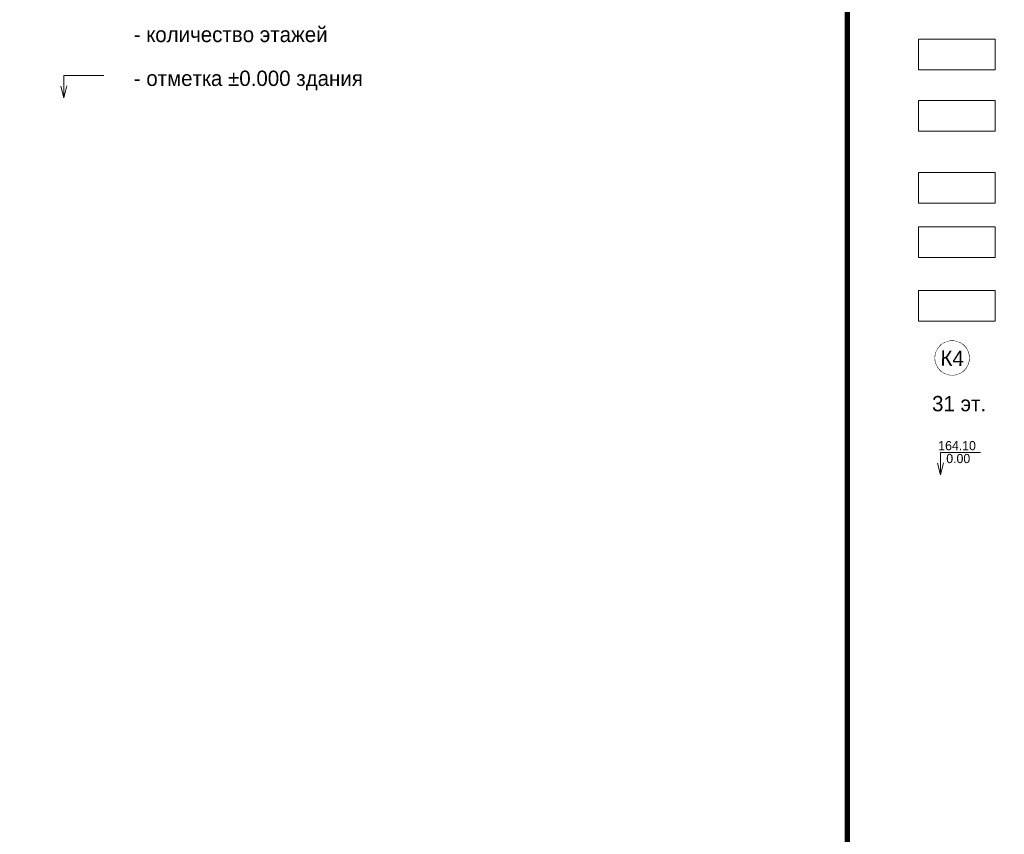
# Model space of a CAD drawing. Header units: millimetres. Extents: x 4385 to 11928, y 17253 to 36963.
# Tile 201 of 256: x 7687 to 7784, y 18672 to 18751. Entities that reach past the tile are written whole.
import ezdxf
from ezdxf.enums import TextEntityAlignment as Align

# ---------------------------------------------------------------- set-up
doc = ezdxf.new("R2010")
doc.units = ezdxf.units.MM
for name, color, linetype, lineweight, true_color in [('БЛАГО_Ботаническая_Р$0$ГП_рамка', 7, 'Continuous', 18, 0x000000), ('ОЗЕЛ_Ботаническая_Р$0$ГП_рамка', 7, 'Continuous', 15, 0x000000), ('ОЗЕЛ_Ботаническая_Р$0$ГП_текст_здан_номера_500', 7, 'Continuous', 5, 0x000000)]:
    doc.layers.add(name, color=color, linetype=linetype, lineweight=lineweight, true_color=true_color)
doc.styles.add('БЛАГО_Ботаническая_Р$0$GENERATED_STYLE_1', font='GOTHIC.TTF')
doc.styles.add('ОЗЕЛ_Ботаническая_Р$0$GENERATED_STYLE_1', font='GOTHIC.TTF')

# ---------------------------------------------------------------- blocks, each defined once
blk = doc.blocks.new('*U1064')
at = {"layer": 'БЛАГО_Ботаническая_Р$0$ГП_рамка', "ltscale": 100}
for p, q in [((7691.537, 18745.957), (7695.444, 18745.957)), ((7691.537, 18745.957), (7691.537, 18743.768)), ((7691.537, 18743.768), (7691.254, 18744.915)), ((7691.537, 18743.768), (7691.825, 18744.951))]:
    blk.add_line(p, q, dxfattribs=at)
at = {"layer": 'БЛАГО_Ботаническая_Р$0$ГП_рамка', "color": 5, "const_width": 0.5}
blk.add_lwpolyline([(7682.475, 18832.995), (7768.207, 18832.995), (7768.207, 18595.338), (7682.475, 18595.338)], close=True, dxfattribs=at)
at = {"layer": 'БЛАГО_Ботаническая_Р$0$ГП_рамка', "char_height": 1.5, "width": 53.9889, "attachment_point": 4, "style": 'БЛАГО_Ботаническая_Р$0$GENERATED_STYLE_1'}
for s, insert in [('- количество этажей', (7698.386, 18749.972)), ('- отметка %%P0.000 здания', (7698.386, 18745.472))]:
    blk.add_mtext(s, dxfattribs=dict(at, insert=insert))
blk = doc.blocks.new('ОЗЕЛ_Ботаническая_Р$0$П(2018)-170801_Пятницкое_ГП(к)$0$Индекс_номер дома')
at = {"layer": 'ОЗЕЛ_Ботаническая_Р$0$ГП_текст_здан_номера_500'}
blk.add_lwpolyline([(2.15, -4.46), (2.55, -4.25), (2.92, -4), (3.27, -3.72), (3.6, -3.41), (3.89, -3.07), (4.16, -2.71), (4.39, -2.32), (4.58, -1.92), (4.74, -1.5), (4.86, -1.06), (4.94, -0.62), (4.98, -0.17), (4.98, 0.28), (4.94, 0.72), (4.86, 1.16), (4.74, 1.6), (4.58, 2.02), (4.39, 2.42), (4.16, 2.81), (3.89, 3.17), (3.6, 3.51), (3.27, 3.82), (2.92, 4.1), (2.55, 4.35), (2.15, 4.56), (1.74, 4.74), (1.31, 4.88), (0.87, 4.98), (0.43, 5.04), (-0.02, 5.06), (-0.47, 5.04), (-0.92, 4.98), (-1.35, 4.88), (-1.78, 4.74), (-2.19, 4.56), (-2.59, 4.35), (-2.96, 4.1), (-3.32, 3.82), (-3.64, 3.51), (-3.94, 3.17), (-4.2, 2.81), (-4.43, 2.42), (-4.63, 2.02), (-4.78, 1.6), (-4.9, 1.16), (-4.98, 0.72), (-5.02, 0.28), (-5.02, -0.17), (-4.98, -0.62), (-4.9, -1.06), (-4.78, -1.5), (-4.63, -1.92), (-4.43, -2.32), (-4.2, -2.71), (-3.94, -3.07), (-3.64, -3.41), (-3.32, -3.72), (-2.96, -4), (-2.59, -4.25), (-2.19, -4.46), (-1.78, -4.64), (-1.35, -4.78), (-0.92, -4.88), (-0.47, -4.94), (-0.02, -4.96), (-0.02, -4.96), (0.43, -4.94), (0.87, -4.88), (1.31, -4.78), (1.74, -4.64)], close=True, dxfattribs=at)
at = {"layer": 'ОЗЕЛ_Ботаническая_Р$0$ГП_текст_здан_номера_500', "style": 'ОЗЕЛ_Ботаническая_Р$0$GENERATED_STYLE_1'}
blk.add_attdef('№ДОМА', text='', height=4, dxfattribs=at).set_placement((-0.02, -0.01), align=Align.MIDDLE_CENTER)
blk.add_wipeout([(2.15, -4.46), (2.55, -4.25), (2.92, -4), (3.27, -3.72), (3.6, -3.41), (3.89, -3.07), (4.16, -2.71), (4.39, -2.32), (4.58, -1.92), (4.74, -1.5), (4.86, -1.06), (4.94, -0.62), (4.98, -0.17), (4.98, 0.28), (4.94, 0.72), (4.86, 1.16), (4.74, 1.6), (4.58, 2.02), (4.39, 2.42), (4.16, 2.81), (3.89, 3.17), (3.6, 3.51), (3.27, 3.82), (2.92, 4.1), (2.55, 4.35), (2.15, 4.56), (1.74, 4.74), (1.31, 4.88), (0.87, 4.98), (0.43, 5.04), (-0.02, 5.06), (-0.47, 5.04), (-0.92, 4.98), (-1.35, 4.88), (-1.78, 4.74), (-2.19, 4.56), (-2.59, 4.35), (-2.96, 4.1), (-3.32, 3.82), (-3.64, 3.51), (-3.94, 3.17), (-4.2, 2.81), (-4.43, 2.42), (-4.63, 2.02), (-4.78, 1.6), (-4.9, 1.16), (-4.98, 0.72), (-5.02, 0.28), (-5.02, -0.17), (-4.98, -0.62), (-4.9, -1.06), (-4.78, -1.5), (-4.63, -1.92), (-4.43, -2.32), (-4.2, -2.71), (-3.94, -3.07), (-3.64, -3.41), (-3.32, -3.72), (-2.96, -4), (-2.59, -4.25), (-2.19, -4.46), (-1.78, -4.64), (-1.35, -4.78), (-0.92, -4.88), (-0.47, -4.94), (-0.02, -4.96), (-0.02, -4.96), (0.43, -4.94), (0.87, -4.88), (1.31, -4.78), (1.74, -4.64)]).dxf.layer = 'ОЗЕЛ_Ботаническая_Р$0$ГП_текст_здан_номера_500'
blk = doc.blocks.new('ОЗЕЛ_Ботаническая_Р')
at = {"layer": 'ОЗЕЛ_Ботаническая_Р$0$ГП_рамка', "ltscale": 100}
for p, q in [((7777.331, 18709.068), (7781.238, 18709.068)), ((7777.331, 18709.068), (7777.331, 18706.88)), ((7777.331, 18706.88), (7777.048, 18708.026)), ((7777.331, 18706.88), (7777.619, 18708.062))]:
    blk.add_line(p, q, dxfattribs=at)
at = {"layer": 'ОЗЕЛ_Ботаническая_Р$0$ГП_рамка', "color": 5, "const_width": 0.5}
blk.add_lwpolyline([(7768.207, 18832.995), (7849.067, 18832.995), (7849.067, 18507.275), (7768.207, 18507.275)], close=True, dxfattribs=at)
at = {"layer": 'ОЗЕЛ_Ботаническая_Р$0$ГП_рамка', "color": 7, "true_color": 0xffffff}
for points in [[(7775.16, 18749.52), (7782.66, 18749.52), (7782.66, 18746.52), (7775.16, 18746.52)], [(7775.16, 18743.52), (7782.66, 18743.52), (7782.66, 18740.52), (7775.16, 18740.52)], [(7775.16, 18736.47), (7782.66, 18736.47), (7782.66, 18733.47), (7775.16, 18733.47)], [(7775.16, 18731.136), (7782.66, 18731.136), (7782.66, 18728.136), (7775.16, 18728.136)], [(7775.16, 18724.915), (7782.66, 18724.915), (7782.66, 18721.915), (7775.16, 18721.915)]]:
    blk.add_lwpolyline(points, close=True, dxfattribs=at)
at = {"layer": 'ОЗЕЛ_Ботаническая_Р$0$ГП_текст_здан_номера_500', "linetype": 'Continuous', "style": 'ОЗЕЛ_Ботаническая_Р$0$GENERATED_STYLE_1'}
for s, p in [('164.10', (7777.106, 18709.287)), ('0.00', (7777.891, 18708.027))]:
    blk.add_text(s, height=0.9, dxfattribs=at).set_placement(p)
at = {"layer": 'ОЗЕЛ_Ботаническая_Р$0$ГП_текст_здан_номера_500', "linetype": 'Continuous', "insert": (7775.397, 18713.838), "char_height": 1.5, "width": 7.50006, "attachment_point": 4, "style": 'ОЗЕЛ_Ботаническая_Р$0$GENERATED_STYLE_1'}
blk.add_mtext('\\pxqc;31 эт.', dxfattribs=at)
at = {"layer": 'ОЗЕЛ_Ботаническая_Р$0$ГП_текст_здан_номера_500', "linetype": 'Continuous'}
ref = blk.add_blockref('ОЗЕЛ_Ботаническая_Р$0$П(2018)-170801_Пятницкое_ГП(к)$0$Индекс_номер дома', (7778.472, 18718.299), dxfattribs=dict(at, xscale=0.3333333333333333, yscale=0.3333333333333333, zscale=0.3333333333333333))
ref.add_attrib('№ДОМА', 'К4', dxfattribs={"height": 1.5, "rotation": 359.5, "style": 'ОЗЕЛ_Ботаническая_Р$0$GENERATED_STYLE_1'}).set_placement((7778.467, 18718.296), align=Align.MIDDLE_CENTER)

msp = doc.modelspace()

# ---------------------------------------------------------------- block references
msp.add_blockref('*U1064', (0, 0))

# ---------------------------------------------------------------- next in the draw order: block references
msp.add_blockref('ОЗЕЛ_Ботаническая_Р', (0, 0))

doc.saveas('drawing.dxf')
